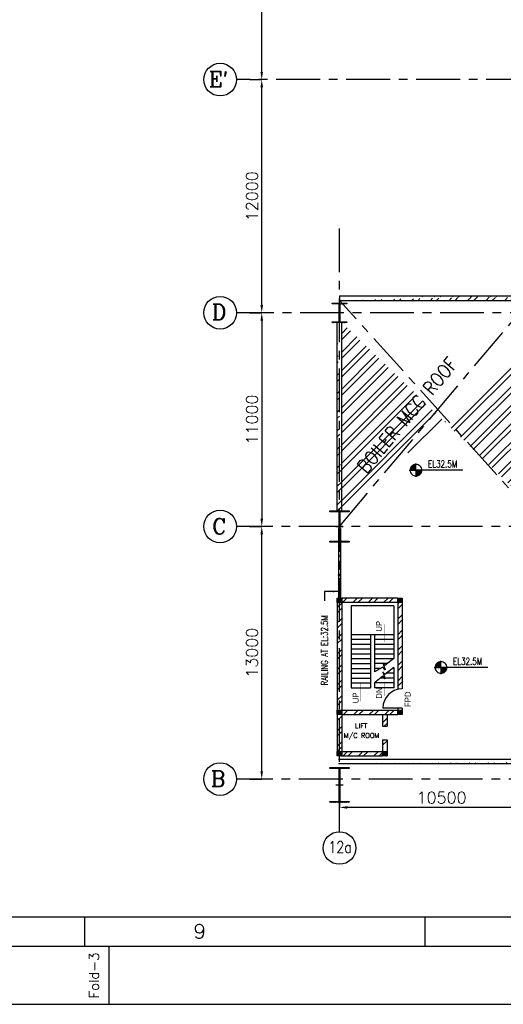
# Model space of a CAD drawing. Header units: inches. Extents: x 0 to 1544102, y -303681 to 23144100.
# Tile 46 of 49: x 135145 to 160022, y -287698 to -237015. Entities that reach past the tile are written whole.
import ezdxf
from ezdxf.enums import TextEntityAlignment as Align

# ---------------------------------------------------------------- set-up
doc = ezdxf.new("R2010")
doc.units = ezdxf.units.IN
doc.header["$LTSCALE"] = 1800
doc.header["$MEASUREMENT"] = 0
doc.linetypes.add('CENTER', pattern=[2, 1.25, -0.25, 0.25, -0.25])
doc.layers.get('0').update_dxf_attribs({"color": 253, "lineweight": 9})
for name, color, linetype in [('1', 7, 'Continuous'), ('CEN', 2, 'CENTER'), ('COL', 1, 'Continuous'), ('DIM', 4, 'Continuous'), ('FORMAT', 9, 'Continuous'), ('GRID', 251, 'CENTER'), ('STAIR', 2, 'Continuous'), ('STEEL', 231, 'Continuous'), ('TEXT', 3, 'Continuous'), ('WALL', 6, 'Continuous')]:
    doc.layers.add(name, color=color, linetype=linetype)
doc.styles.add('HTX11', font='O8111901')
doc.styles.add('ROMANC', font='ROMANC.SHX')
doc.styles.add('ROMANS', font='romans.shx')
doc.styles.add('ROMANT', font='romant')
doc.dimstyles.new('K2', dxfattribs={"dimtxt": 600, "dimasz": 400, "dimexe": 200, "dimexo": 200, "dimgap": 200, "dimtad": 1, "dimdec": 0, "dimzin": 0, "dimdsep": 46, "dimtxsty": 'ROMANC', "dimcen": 0.09, "dimclrd": 256, "dimclrt": 4, "dimadec": 0, "dimazin": 0, "dimtfac": 1, "dimtdec": 0, "dimtofl": 0, "dimtmove": 1, "dimatfit": 3, "dimfxl": 0.18, "dimtolj": 1, "dimtzin": 0, "dimarcsym": 0})
doc.dimstyles.new('USER175', dxfattribs={"dimscale": 175, "dimtxt": 2, "dimasz": 1.75, "dimexe": 0, "dimexo": 0, "dimgap": 0.5, "dimtad": 1, "dimdec": 0, "dimzin": 0, "dimdsep": 46, "dimtxsty": 'ROMANS', "dimcen": 0, "dimclrd": 4, "dimclre": 4, "dimclrt": 4, "dimadec": 0, "dimazin": 0, "dimtfac": 0.09, "dimtdec": 0, "dimtix": 1, "dimtofl": 0, "dimtmove": 0, "dimatfit": 3, "dimfxl": 1, "dimtolj": 1, "dimtzin": 0, "dimarcsym": 0})
pattern_1 = [(45, (-320647.8, -240592.44), (-477.2971, 477.2971), []), (45, (-320329.6, -240592.44), (-477.2971, 477.2971), [])]
pattern_2 = [(225, (151245.967, -277906.247), (22.09709, -22.09709), [])]
pattern_3 = [(45, (148349.2, -272789.85), (-397.75, 397.75), []), (45, (148614.34, -272789.85), (-397.75, 397.75), [])]
pattern_4 = [(225, (148130.967, -277906.247), (22.09709, -22.09709), [])]
pattern_5 = [(45, (-240826.06, -362048.9), (-397.7476, 397.7476), []), (45, (-240560.9, -362048.9), (-397.7476, 397.7476), [])]

# ---------------------------------------------------------------- blocks, each defined once
blk = doc.blocks.new('SHEET_A0')
at = {"layer": 'FORMAT'}
for p, q in [((24, 18), (1076, 18)), ((554, 12), (554, 18)), ((624, 12), (624, 18)), ((12, 12), (1177, 12)), ((559, 0), (559, 12))]:
    blk.add_line(p, q, dxfattribs=at)
blk.add_lwpolyline([(1189, 841), (0, 841), (0, 0), (1189, 0)], close=True, dxfattribs=at)
at = {"layer": 'FORMAT', "style": 'ROMANS'}
blk.add_text('9', height=3, dxfattribs=at).set_placement((576.34, 13.53))
blk.add_text('Fold-3', height=2, rotation=90, dxfattribs=at).set_placement((556.89, 1.23))
at = {"layer": 'FORMAT', "color": 3, "flags": 13}
for tag, height, rotation, style, p in [('DRGNO', 3.5, 180, 'ROMANT', (99.42, 824.44)), ('FILE_PATH', 2, 90, 'ROMANS', (18.35, 51.64))]:
    blk.add_attdef(tag, text='', height=height, rotation=rotation, dxfattribs=dict(at, style=style)).set_placement(p, align=Align.MIDDLE_LEFT)
for tag, height, style, p in [('DRN', 2, 'ROMANS', (1122.62, 62.51)), ('DESIGN', 2, 'ROMANS', (1122.62, 58.59)), ('CHD', 2, 'ROMANS', (1122.62, 54.43)), ('APPD', 2, 'ROMANS', (1122.62, 50.27)), ('SCALE', 2, 'ROMANS', (1088.44, 28.38)), ('DRGNO', 3.5, 'ROMANT', (1105.05, 23))]:
    blk.add_attdef(tag, text='', height=height, dxfattribs=dict(at, style=style)).set_placement(p, align=Align.MIDDLE_LEFT)
at = {"layer": 'FORMAT', "color": 3, "style": 'ROMANS', "width": 0.8, "flags": 13}
for p in [(1162.9, 62.51), (1162.9, 58.35), (1162.9, 54.19), (1162.9, 50.16)]:
    blk.add_attdef('DATE', text='', height=2, dxfattribs=at).set_placement(p, align=Align.MIDDLE_LEFT)
at = {"layer": 'FORMAT', "color": 3, "style": 'ROMANS', "flags": 13}
for tag, p in [('1', (1119.96, 13.98)), ('REV', (1156.97, 13.98))]:
    blk.add_attdef(tag, p, '', height=2, dxfattribs=at)
blk = doc.blocks.new('*D388')
at = {"layer": 'DIM', "color": 0, "lineweight": -2, "transparency": 16777216}
for p, q in [((146966, -240101), (147596, -240101)), ((146966, -252101), (147596, -252101))]:
    blk.add_line(p, q, dxfattribs=at)
at = {"layer": 'DIM', "lineweight": -2, "transparency": 16777216}
blk.add_line((147596, -251701), (147596, -240501), dxfattribs=at)
at = {"layer": 'DIM', "transparency": 16777216}
for points in [[(147529, -240501), (147663, -240501), (147596, -240101)], [(147529, -251701), (147663, -251701), (147596, -252101)]]:
    blk.add_solid(points, dxfattribs=at)
at = {"layer": 'DIM', "color": 4, "transparency": 16777216, "insert": (147096, -246101), "char_height": 600, "attachment_point": 5, "rotation": 90, "style": 'ROMANC'}
blk.add_mtext('\\A1;12000', dxfattribs=at)
blk = doc.blocks.new('*D389')
at = {"layer": 'DIM', "color": 0, "lineweight": -2, "transparency": 16777216}
for p, q in [((146966, -230101), (147596, -230101)), ((146966, -240101), (147596, -240101))]:
    blk.add_line(p, q, dxfattribs=at)
at = {"layer": 'DIM', "lineweight": -2, "transparency": 16777216}
blk.add_line((147596, -239701), (147596, -230501), dxfattribs=at)
at = {"layer": 'DIM', "transparency": 16777216}
for points in [[(147529, -230501), (147663, -230501), (147596, -230101)], [(147529, -239701), (147663, -239701), (147596, -240101)]]:
    blk.add_solid(points, dxfattribs=at)
at = {"layer": 'DIM', "color": 4, "transparency": 16777216, "insert": (147096, -235101), "char_height": 600, "attachment_point": 5, "rotation": 90, "style": 'ROMANC'}
blk.add_mtext('\\A1;10000', dxfattribs=at)
blk = doc.blocks.new('*D391')
at = {"layer": 'DIM', "color": 0, "lineweight": -2, "transparency": 16777216}
for p, q in [((146966, -252101), (147596, -252101)), ((146966, -263101), (147596, -263101))]:
    blk.add_line(p, q, dxfattribs=at)
at = {"layer": 'DIM', "lineweight": -2, "transparency": 16777216}
blk.add_line((147596, -252501), (147596, -262701), dxfattribs=at)
at = {"layer": 'DIM', "transparency": 16777216}
for points in [[(147529, -252501), (147663, -252501), (147596, -252101)], [(147529, -262701), (147663, -262701), (147596, -263101)]]:
    blk.add_solid(points, dxfattribs=at)
at = {"layer": 'DIM', "color": 4, "transparency": 16777216, "insert": (147096, -257601), "char_height": 600, "attachment_point": 5, "rotation": 90, "style": 'ROMANC'}
blk.add_mtext('\\A1;11000', dxfattribs=at)
blk = doc.blocks.new('*D392')
at = {"layer": 'DIM', "color": 0, "lineweight": -2, "transparency": 16777216}
for p, q in [((146966, -263101), (147596, -263101)), ((146966, -276101), (147596, -276101))]:
    blk.add_line(p, q, dxfattribs=at)
at = {"layer": 'DIM', "lineweight": -2, "transparency": 16777216}
blk.add_line((147596, -275701), (147596, -263501), dxfattribs=at)
at = {"layer": 'DIM', "transparency": 16777216}
for points in [[(147529, -263501), (147663, -263501), (147596, -263101)], [(147529, -275701), (147663, -275701), (147596, -276101)]]:
    blk.add_solid(points, dxfattribs=at)
at = {"layer": 'DIM', "color": 4, "transparency": 16777216, "insert": (147096, -269601), "char_height": 600, "attachment_point": 5, "rotation": 90, "style": 'ROMANC'}
blk.add_mtext('\\A1;13000', dxfattribs=at)
blk = doc.blocks.new('B-ROW COLUMN')
at = {"layer": 'COL'}
h = blk.add_hatch(dxfattribs=at)
h.set_pattern_fill('ANSI31', color=256, scale=200, style=0)
h.set_pattern_definition([(45, (155648.048, 63141.767), (-17.67767, 17.67767), [])])
h.paths.add_polyline_path([(171095, 85178), (172085, 85178), (172085, 85128), (171095, 85128)])
h.paths.add_polyline_path([(171574, 86878), (171606, 86878), (171606, 85178), (171574, 85178)])
h.paths.add_polyline_path([(171095, 86928), (172085, 86928), (172085, 86878), (171095, 86878)])
blk.add_line((171590, 85128), (171590, 86928))
at = {"layer": 'CEN'}
for p, q in [((171590, 85128), (171590, 86928)), ((171399, 86028), (171782, 86028))]:
    blk.add_line(p, q, dxfattribs=at)
at = {"layer": 'COL'}
for points in [[(171095, 86928), (172085, 86928), (172085, 86878), (171095, 86878)], [(171574, 86878), (171606, 86878), (171606, 85178), (171574, 85178)], [(171095, 85178), (172085, 85178), (172085, 85128), (171095, 85128)]]:
    blk.add_lwpolyline(points, close=True, dxfattribs=at)
blk = doc.blocks.new('*D405')
at = {"layer": 'DIM', "color": 0, "lineweight": -2, "transparency": 16777216}
for p, q in [((162096, -277081), (162096, -277563)), ((151596, -277261), (151596, -277563))]:
    blk.add_line(p, q, dxfattribs=at)
at = {"layer": 'DIM', "lineweight": -2, "transparency": 16777216}
blk.add_line((161696, -277563), (151996, -277563), dxfattribs=at)
at = {"layer": 'DIM', "transparency": 16777216}
for points in [[(151996, -277496), (151996, -277629), (151596, -277563)], [(161696, -277496), (161696, -277629), (162096, -277563)]]:
    blk.add_solid(points, dxfattribs=at)
at = {"layer": 'DIM', "color": 4, "transparency": 16777216, "insert": (156846, -277063), "char_height": 600, "attachment_point": 5, "style": 'ROMANC'}
blk.add_mtext('\\A1;10500', dxfattribs=at)
blk = doc.blocks.new('D-ROW COLUMN')
at = {"layer": 'COL'}
h = blk.add_hatch(dxfattribs=at)
h.set_pattern_fill('ANSI31', color=256, scale=200, angle=180, style=0)
h.set_pattern_definition([(225, (-560004.63, -115195.517), (17.6776695, -17.6776695), [])])
h.paths.add_polyline_path([(370, 500), (0, 500), (0, 460), (14, 460), (370, 460)])
h.paths.add_polyline_path([(0, 500), (-370, 500), (-370, 460), (0, 460)])
h.paths.add_polyline_path([(14, 460), (0, 460), (0, 0), (14, 0)])
h.paths.add_polyline_path([(0, 460), (-14, 460), (-14, 0), (0, 0)])
h.paths.add_polyline_path([(14, 0), (0, 0), (0, -460), (14, -460)])
h.paths.add_polyline_path([(0, 0), (-14, 0), (-14, -460), (0, -460)])
h.paths.add_polyline_path([(370, -460), (0, -460), (0, -500), (370, -500)])
h.paths.add_polyline_path([(0, -460), (-14, -460), (-370, -460), (-370, -500), (0, -500)])
at = {"layer": 'CEN'}
for p, q in [((192, 0), (-192, 0)), ((0, 500), (0, -500))]:
    blk.add_line(p, q, dxfattribs=at)
at = {"layer": 'COL'}
for points in [[(-370, 500), (370, 500), (370, 460), (-370, 460)], [(-14, 460), (14, 460), (14, -460), (-14, -460)], [(-370, -460), (370, -460), (370, -500), (-370, -500)]]:
    blk.add_lwpolyline(points, close=True, dxfattribs=at)
blk = doc.blocks.new('C-ROW COLUMN')
at = {"layer": 'COL'}
h = blk.add_hatch(dxfattribs=at)
h.set_pattern_fill('ANSI31', color=256, scale=200, style=0)
h.set_pattern_definition([(45, (-1315.907, -6.545), (-17.6776695, 17.6776695), [])])
h.paths.add_polyline_path([(77950, 120865), (76960, 120865), (76960, 120820), (77950, 120820)])
h.paths.add_polyline_path([(77478, 120820), (77433, 120820), (77433, 119310), (77478, 119310)])
h.paths.add_polyline_path([(77950, 119310), (76960, 119310), (76960, 119265), (77950, 119265)])
at = {"layer": 'CEN'}
for p, q in [((77455, 119265), (77455, 120865)), ((77264, 120065), (77647, 120065))]:
    blk.add_line(p, q, dxfattribs=at)
at = {"layer": 'COL'}
for points in [[(76960, 120865), (77950, 120865), (77950, 120820), (76960, 120820)], [(77433, 120820), (77478, 120820), (77478, 119310), (77433, 119310)], [(76960, 119310), (77950, 119310), (77950, 119265), (76960, 119265)]]:
    blk.add_lwpolyline(points, close=True, dxfattribs=at)

msp = doc.modelspace()

# ---------------------------------------------------------------- hatches: boundary and pattern name
h = msp.add_hatch()
h.set_pattern_fill('ANSI32', color=256, scale=1800, style=0)
h.set_pattern_definition(pattern_1)
edge = h.paths.add_edge_path()
edge.add_line((167057.15, -251236.25), (177287.36, -251236.25))
edge.add_line((167083.96, -251466.25), (177287.36, -251466.25))
edge.add_line((151595.97, -251236.25), (161380.97, -251236.25))
edge.add_line((151595.97, -251466.25), (161380.97, -251466.25))
edge.add_line((161610.97, -251236.25), (166083.96, -251236.25))
edge.add_line((161610.97, -251466.25), (166083.96, -251466.25))
h = msp.add_hatch()
h.set_pattern_fill('ANSI32', color=256, scale=1800, style=0)
h.set_pattern_definition(pattern_1)
edge = h.paths.add_edge_path()
edge.add_line((151480.97, -262346.25), (151480.97, -252601.25))
edge.add_line((151710.97, -262346.25), (151710.97, -252601.25))
edge.add_line((161380.97, -261941.25), (161380.97, -253880.97))
edge.add_line((161610.97, -261711.25), (161610.97, -253880.97))
h = msp.add_hatch()
h.set_pattern_fill('ANSI32', color=256, scale=1800, style=0)
h.set_pattern_definition([(45, (-320647.8, -241592.44), (-477.2971, 477.2971), []), (45, (-320329.6, -241592.44), (-477.2971, 477.2971), [])])
edge = h.paths.add_edge_path()
edge.add_line((151545.97, -275071.25), (198559.98, -275071.25))
edge.add_line((151545.97, -275301.25), (198559.98, -275301.25))
at = {"layer": 'COL'}
h = msp.add_hatch(dxfattribs=at)
h.set_pattern_fill('ANSI31', color=1, scale=250, angle=180, style=0)
h.set_pattern_definition([(225, (148130.967, -272136.247), (22.09709, -22.09709), [])])
h.paths.add_polyline_path([(151710.97, -267016.25), (151710.97, -266786.25), (151480.97, -266786.25), (151480.97, -267016.25)])
h = msp.add_hatch(dxfattribs=at)
h.set_pattern_fill('ANSI31', color=1, scale=250, angle=180, style=0)
h.set_pattern_definition([(225, (148130.967, -272136.247), (22.09709, -22.09709), [])])
h.paths.add_polyline_path([(151710.97, -267016.25), (151710.97, -266786.25), (151480.97, -266786.25), (151480.97, -267016.25)])
h = msp.add_hatch(dxfattribs=at)
h.set_pattern_fill('ANSI31', color=1, scale=250, angle=180, style=0)
h.set_pattern_definition([(225, (151245.967, -272136.247), (22.09709, -22.09709), [])])
h.paths.add_polyline_path([(154825.97, -267016.25), (154825.97, -266786.25), (154595.97, -266786.25), (154595.97, -267016.25)])
h = msp.add_hatch(dxfattribs=at)
h.set_pattern_fill('ANSI31', color=1, scale=250, angle=180, style=0)
h.set_pattern_definition([(225, (151245.967, -272136.247), (22.09709, -22.09709), [])])
h.paths.add_polyline_path([(154825.97, -267016.25), (154825.97, -266786.25), (154595.97, -266786.25), (154595.97, -267016.25)])
h = msp.add_hatch(dxfattribs=at)
h.set_pattern_fill('ANSI31', color=1, scale=250, angle=180, style=0)
h.set_pattern_definition(pattern_4)
h.paths.add_polyline_path([(151710.97, -272786.25), (151710.97, -272556.25), (151480.97, -272556.25), (151480.97, -272786.25)])
h = msp.add_hatch(dxfattribs=at)
h.set_pattern_fill('ANSI31', color=1, scale=250, angle=180, style=0)
h.set_pattern_definition(pattern_4)
h.paths.add_polyline_path([(151710.97, -272786.25), (151710.97, -272556.25), (151480.97, -272556.25), (151480.97, -272786.25)])
h = msp.add_hatch(dxfattribs=at)
h.set_pattern_fill('ANSI31', color=1, scale=250, angle=180, style=0)
h.set_pattern_definition(pattern_2)
h.paths.add_polyline_path([(154825.97, -272786.25), (154825.97, -272556.25), (154595.97, -272556.25), (154595.97, -272786.25)])
h = msp.add_hatch(dxfattribs=at)
h.set_pattern_fill('ANSI31', color=1, scale=250, angle=180, style=0)
h.set_pattern_definition(pattern_2)
h.paths.add_polyline_path([(154825.97, -272786.25), (154825.97, -272556.25), (154595.97, -272556.25), (154595.97, -272786.25)])
h = msp.add_hatch(dxfattribs=at)
h.set_pattern_fill('ANSI31', color=1, scale=250, angle=180, style=0)
h.set_pattern_definition([(225, (148130.967, -280036.247), (22.09709, -22.09709), [])])
h.paths.add_polyline_path([(151710.97, -274916.25), (151710.97, -274686.25), (151480.97, -274686.25), (151480.97, -274916.25)])
h = msp.add_hatch(dxfattribs=at)
h.set_pattern_fill('ANSI31', color=1, scale=250, angle=180, style=0)
h.set_pattern_definition([(225, (150460.967, -280036.247), (22.09709, -22.09709), [])])
h.paths.add_polyline_path([(154040.97, -274916.25), (154040.97, -274686.25), (153810.97, -274686.25), (153810.97, -274916.25)])
at = {"layer": 'WALL', "linetype": 'Continuous'}
h = msp.add_hatch(dxfattribs=at)
h.set_pattern_fill('ANSI32', color=9, scale=1500, angle=360, style=0)
h.set_pattern_definition([(45, (-364156.06, -362093.9), (-397.74756, 397.74756), []), (45, (-363890.9, -362093.9), (-397.74756, 397.74756), [])])
h.paths.add_polyline_path([(151480.97, -272556.25), (151710.97, -272556.25), (151710.97, -267016.25), (151480.97, -267016.25)])
h = msp.add_hatch(dxfattribs=at)
h.set_pattern_fill('ANSI32', color=9, scale=1500, angle=360, style=0)
h.set_pattern_definition([(45, (-239556.06, -362128.9), (-397.7476, 397.7476), []), (45, (-239290.9, -362128.9), (-397.7476, 397.7476), [])])
h.paths.add_polyline_path([(154595.97, -266786.25), (151710.97, -266786.25), (151710.97, -267016.25), (154595.97, -267016.25)])
h = msp.add_hatch(dxfattribs=at)
h.set_pattern_fill('ANSI32', color=9, scale=1500, angle=360, style=0)
h.set_pattern_definition([(45, (147864.2, -273019.85), (-397.748, 397.748), []), (45, (148129.34, -273019.85), (-397.748, 397.748), [])])
edge = h.paths.add_edge_path()
edge.add_arc((154825.98, -272686.26), 1141.75, 90.000446, 101.621923, ccw=False)
edge.add_line((154825.97, -271544.51), (154825.97, -267016.25))
edge.add_line((154825.97, -267016.25), (154595.97, -267016.25))
edge.add_line((154595.97, -267016.25), (154595.97, -271567.91))
h = msp.add_hatch(dxfattribs=at)
h.set_pattern_fill('ANSI32', color=9, scale=1500, angle=360, style=0)
h.set_pattern_definition(pattern_3)
h.paths.add_polyline_path([(154595.97, -272556.25), (151710.97, -272556.25), (151710.97, -272786.25), (154595.97, -272786.25)])
h = msp.add_hatch(dxfattribs=at)
h.set_pattern_fill('ANSI32', color=9, scale=1500, angle=360, style=0)
h.set_pattern_definition(pattern_3)
h.paths.add_polyline_path([(154595.97, -272556.25), (151710.97, -272556.25), (151710.97, -272786.25), (154595.97, -272786.25)])
h = msp.add_hatch(dxfattribs=at)
h.set_pattern_fill('ANSI32', color=9, scale=1500, angle=360, style=0)
h.set_pattern_definition(pattern_5)
h.paths.add_polyline_path([(151710.97, -272786.25), (151480.97, -272786.25), (151480.97, -274786.25), (151710.97, -274786.25)])
h = msp.add_hatch(dxfattribs=at)
h.set_pattern_fill('ANSI32', color=9, scale=1500, angle=360, style=0)
h.set_pattern_definition([(45, (137367.2, -366013.9), (-397.7476, 397.7476), []), (45, (137632.4, -366013.9), (-397.7476, 397.7476), [])])
h.paths.add_polyline_path([(154040.97, -272786.25), (153810.97, -272786.25), (153810.97, -273386.25), (154040.97, -273386.25)])
h = msp.add_hatch(dxfattribs=at)
h.set_pattern_fill('ANSI32', color=9, scale=1500, angle=360, style=0)
h.set_pattern_definition([(45, (137367.2, -365313.9), (-397.7476, 397.7476), []), (45, (137632.4, -365313.9), (-397.7476, 397.7476), [])])
h.paths.add_polyline_path([(154040.97, -274086.25), (153810.97, -274086.25), (153810.97, -274686.25), (154040.97, -274686.25)])
h = msp.add_hatch(dxfattribs=at)
h.set_pattern_fill('ANSI32', color=9, scale=1500, angle=360, style=0)
h.set_pattern_definition(pattern_5)
h.paths.add_polyline_path([(153910.97, -274916.25), (153910.97, -274686.25), (151710.97, -274686.25), (151710.97, -274916.25)])

# ---------------------------------------------------------------- linework, layer by layer
at = {"layer": '1'}
for centre in [(145455.63, -240101.25), (145455.63, -240101.25), (145455.63, -252101.25), (145455.63, -252101.25), (145455.63, -263101.25), (145455.63, -263101.25), (145455.63, -276101.25), (145455.63, -276101.25), (151595.97, -279652.22), (151595.97, -279652.22)]:
    msp.add_circle(centre, 840.34, dxfattribs=at)
at = {"layer": 'CEN'}
for p, q in [((151595.97, -263101.25), (161380.97, -251466.25)), ((162095.97, -263112.29), (151595.97, -251466.25))]:
    msp.add_line(p, q, dxfattribs=at)
at = {"layer": 'COL'}
for points in [[(151480.97, -266786.25), (151710.97, -266786.25), (151710.97, -267016.25), (151480.97, -267016.25)], [(151480.97, -266786.25), (151710.97, -266786.25), (151710.97, -267016.25), (151480.97, -267016.25)], [(154595.97, -266786.25), (154825.97, -266786.25), (154825.97, -267016.25), (154595.97, -267016.25)], [(154595.97, -266786.25), (154825.97, -266786.25), (154825.97, -267016.25), (154595.97, -267016.25)], [(151480.97, -272556.25), (151710.97, -272556.25), (151710.97, -272786.25), (151480.97, -272786.25)], [(151480.97, -272556.25), (151710.97, -272556.25), (151710.97, -272786.25), (151480.97, -272786.25)], [(154595.97, -272556.25), (154825.97, -272556.25), (154825.97, -272786.25), (154595.97, -272786.25)], [(154595.97, -272556.25), (154825.97, -272556.25), (154825.97, -272786.25), (154595.97, -272786.25)], [(151480.97, -274686.25), (151710.97, -274686.25), (151710.97, -274916.25), (151480.97, -274916.25)], [(153810.97, -274686.25), (154040.97, -274686.25), (154040.97, -274916.25), (153810.97, -274916.25)]]:
    msp.add_lwpolyline(points, close=True, dxfattribs=at)
at = {"layer": 'GRID'}
for p, q in [((186595.97, -240101.25), (146295.97, -240101.25)), ((151595.97, -278811.88), (151595.97, -247677.45)), ((198621.33, -252101.25), (146295.97, -252101.25)), ((198559.98, -263101.25), (146295.97, -263101.25)), ((198559.98, -276101.25), (146295.97, -276101.25))]:
    msp.add_line(p, q, dxfattribs=at)
at = {"layer": 'STAIR', "linetype": 'Continuous'}
for p, q in [((152195.97, -267186.25), (152195.97, -271406.25)), ((154395.97, -267186.25), (152195.97, -267186.25)), ((154395.97, -267186.25), (154395.97, -269906.25)), ((152195.95, -268656.25), (153195.97, -268656.25)), ((152195.95, -268906.25), (153195.97, -268906.25)), ((153195.97, -268656.25), (153195.97, -271406.25)), ((153195.97, -268656.25), (153395.97, -268656.25)), ((153395.97, -268656.25), (154395.97, -268656.25)), ((153395.97, -268656.25), (153395.97, -270580.4)), ((153395.97, -268906.25), (154395.97, -268906.25)), ((152195.95, -269156.25), (153195.97, -269156.25)), ((152195.95, -269406.25), (153195.97, -269406.25)), ((153395.97, -269156.25), (154395.97, -269156.25)), ((153395.97, -269406.25), (154395.97, -269406.25)), ((152195.95, -269656.25), (153195.97, -269656.25)), ((152195.95, -269906.25), (153195.97, -269906.25)), ((153395.97, -269656.25), (154395.97, -269656.25)), ((153395.97, -269906.25), (154395.97, -269906.25)), ((152195.95, -270156.25), (153195.97, -270156.25)), ((152195.95, -270406.25), (153195.97, -270406.25)), ((154067.82, -270156.25), (153395.97, -270156.25)), ((153709.77, -270406.25), (153395.97, -270406.25)), ((154395.97, -270406.25), (154335.24, -270406.25)), ((154395.97, -270358.33), (154395.97, -271406.25)), ((152195.95, -270656.25), (153195.97, -270656.25)), ((152195.95, -270906.25), (153195.97, -270906.25)), ((154395.97, -270906.25), (153704.91, -270906.25)), ((154395.97, -270656.25), (154018.46, -270656.25)), ((152195.95, -271156.25), (153195.97, -271156.25)), ((152195.95, -271406.25), (153195.97, -271406.25)), ((154395.97, -271156.25), (153395.97, -271156.25)), ((153395.97, -271156.25), (153395.97, -271406.25)), ((154395.97, -271406.25), (153395.97, -271406.25))]:
    msp.add_line(p, q, dxfattribs=at)
at = {"layer": 'STAIR', "linetype": 'Continuous', "flags": 128}
for points in [[(153895.97, -269054.26, 0, 150, 0), (153895.97, -268699.57, 25, 25, 0), (153895.97, -268140.93, 25, 25, 0)], [(152695.96, -271182.65, 0, 150, 0), (152695.96, -271537.34, 25, 25, 0), (152695.96, -272095.98, 25, 25, 0)], [(153895.97, -271076.61, 0, 150, 0), (153895.97, -271431.3, 25, 25, 0), (153895.97, -271828.18, 25, 25, 0)]]:
    msp.add_lwpolyline(points, format="xyseb", dxfattribs=at)
for points in [[(154395.97, -269906.25), (153928.2, -270262.62), (153817.51, -270122.36), (153943.22, -270478.38), (153832.53, -270338.12), (153395.97, -270580.4)], [(154395.97, -270358.33), (153928.2, -270727.48), (153817.51, -270587.22), (153943.22, -270943.24), (153832.53, -270802.98), (153395.97, -271156.25)]]:
    msp.add_lwpolyline(points, dxfattribs=at)
at = {"layer": 'STEEL'}
for p, q in [((151545.97, -263201.25), (151545.97, -266786.25)), ((151645.97, -263201.25), (151645.97, -266786.25))]:
    msp.add_line(p, q, dxfattribs=at)
for centre in [(151595.97, -263623.72), (151595.97, -264111.2), (151595.97, -264611.2), (151595.97, -265111.2), (151595.97, -265598.69), (151595.97, -266098.69), (151595.97, -266598.69)]:
    msp.add_circle(centre, 50, dxfattribs=at)
at = {"layer": 'TEXT', "flags": 128}
for points in [[(155531.02, -259904.17, 0.414246), (155231.02, -260204.17)], [(155831.02, -260204.17, 0.414258), (155531.02, -259904.17)], [(155231.02, -260204.17, 0.414221), (155531.02, -260504.17)], [(155531.02, -260504.17, 0.414246), (155831.02, -260204.17)], [(156816.14, -270062.76, 0.414246), (156516.14, -270362.76)], [(157116.14, -270362.76, 0.414258), (156816.14, -270062.76)], [(156516.14, -270362.76, 0.414221), (156816.14, -270662.76)], [(156816.14, -270662.76, 0.414246), (157116.14, -270362.76)]]:
    msp.add_lwpolyline(points, format="xyb", dxfattribs=at)
for points in [[(155319.7, -259991.17), (155531.02, -259991.17)], [(155354.98, -259961.17), (155531.02, -259961.17)], [(155406.46, -259931.17), (155531.02, -259931.17)], [(155531.02, -260204.17), (155531.02, -259851.85)], [(155177.14, -260204.17), (155531.02, -260204.17)], [(155231.02, -260201.17), (155531.02, -260201.17)], [(155232.82, -260171.17), (155531.02, -260171.17)], [(155237.74, -260141.17), (155531.02, -260141.17)], [(155245.78, -260111.17), (155531.02, -260111.17)], [(155257.42, -260081.17), (155531.02, -260081.17)], [(155272.9, -260051.17), (155531.02, -260051.17)], [(155293.3, -260021.17), (155531.02, -260021.17)], [(157938.25, -260204.17), (155531.02, -260204.17)], [(155531.02, -260204.17), (155531.02, -260552.53)], [(155831.02, -260207.05), (155531.02, -260207.05)], [(155829.22, -260237.05), (155531.02, -260237.05)], [(155824.42, -260267.05), (155531.02, -260267.05)], [(155816.26, -260297.05), (155531.02, -260297.05)], [(155804.74, -260327.05), (155531.02, -260327.05)], [(155789.14, -260357.05), (155531.02, -260357.05)], [(155768.86, -260387.05), (155531.02, -260387.05)], [(155742.34, -260417.05), (155531.02, -260417.05)], [(155707.06, -260447.05), (155531.02, -260447.05)], [(155655.58, -260477.05), (155531.02, -260477.05)], [(156640.1, -270119.76), (156816.14, -270119.76)], [(156691.58, -270089.76), (156816.14, -270089.76)], [(156816.14, -270362.76), (156816.14, -270010.44)], [(156462.26, -270362.76), (156816.14, -270362.76)], [(156516.14, -270359.76), (156816.14, -270359.76)], [(156517.94, -270329.76), (156816.14, -270329.76)], [(156522.86, -270299.76), (156816.14, -270299.76)], [(156530.9, -270269.76), (156816.14, -270269.76)], [(156542.54, -270239.76), (156816.14, -270239.76)], [(156558.02, -270209.76), (156816.14, -270209.76)], [(156578.42, -270179.76), (156816.14, -270179.76)], [(156604.82, -270149.76), (156816.14, -270149.76)], [(159223.36, -270362.76), (156816.14, -270362.76)], [(156816.14, -270362.76), (156816.14, -270711.12)], [(157116.14, -270365.64), (156816.14, -270365.64)], [(157114.34, -270395.64), (156816.14, -270395.64)], [(157109.54, -270425.64), (156816.14, -270425.64)], [(157101.38, -270455.64), (156816.14, -270455.64)], [(157089.86, -270485.64), (156816.14, -270485.64)], [(157074.26, -270515.64), (156816.14, -270515.64)], [(157053.98, -270545.64), (156816.14, -270545.64)], [(157027.46, -270575.64), (156816.14, -270575.64)], [(156992.18, -270605.64), (156816.14, -270605.64)], [(156940.7, -270635.64), (156816.14, -270635.64)]]:
    msp.add_lwpolyline(points, dxfattribs=at)
at = {"layer": 'WALL'}
for p, q in [((151595.97, -251236.25), (161380.97, -251236.25)), ((151595.97, -251236.25), (151595.97, -251466.25)), ((151595.97, -251466.25), (161380.97, -251466.25)), ((151480.97, -262346.25), (151480.97, -252601.25)), ((151710.97, -262346.25), (151710.97, -252601.25)), ((151480.97, -266786.25), (151480.97, -274686.25)), ((151710.97, -266786.25), (151710.97, -274916.25)), ((154595.97, -266786.25), (151710.97, -266786.25)), ((154595.97, -267016.25), (151710.97, -267016.25)), ((154595.97, -267016.25), (154595.97, -271483.06)), ((154825.97, -267016.25), (154825.97, -271456.25)), ((154595.97, -272456.25), (154595.97, -272556.25)), ((154595.97, -272456.25), (154595.97, -272556.25)), ((154825.97, -272456.25), (154825.97, -272556.25)), ((154825.97, -272456.25), (154825.97, -272556.25)), ((153810.97, -272786.25), (153810.97, -273386.25)), ((154040.97, -272786.25), (154040.97, -273386.25)), ((153810.97, -273386.25), (154040.97, -273386.25)), ((153810.97, -274086.25), (153810.97, -274686.25)), ((153810.97, -274086.25), (154040.97, -274086.25)), ((154040.97, -274086.25), (154040.97, -274686.25)), ((151545.97, -275071.25), (198559.98, -275071.25)), ((151545.97, -275301.25), (198559.98, -275301.25))]:
    msp.add_line(p, q, dxfattribs=at)
at = {"layer": 'WALL', "flags": 128}
for points in [[(151710.97, -272556.25), (154595.97, -272556.25)], [(151710.97, -272556.25), (154595.97, -272556.25)], [(154825.97, -272456.25), (153825.97, -272456.25)], [(151710.97, -272786.25), (154595.97, -272786.25)], [(151710.97, -272786.25), (154595.97, -272786.25)], [(151710.97, -274686.25), (153810.97, -274686.25)], [(151710.97, -274916.25), (153810.97, -274916.25)]]:
    msp.add_lwpolyline(points, dxfattribs=at)
at = {"layer": 'WALL'}
msp.add_arc((154825.97, -272456.25), 1000, 90, 180, dxfattribs=at)

# ---------------------------------------------------------------- block references
at = {"color": 161, "linetype": 'ByBlock', "xscale": 250, "yscale": 250, "zscale": 250}
msp.add_blockref('SHEET_A0', (0, -287698.08), dxfattribs=at)
for name, p in [('D-ROW COLUMN', (151595.97, -252101.25)), ('C-ROW COLUMN', (74140.53, -383166.4)), ('B-ROW COLUMN', (-19994.26, -362429.42))]:
    msp.add_blockref(name, p)

# ---------------------------------------------------------------- texts
at = {"layer": 'TEXT', "style": 'ROMANC'}
for s, p in [("E'", (144872.26, -240477.31)), ('D', (145020.36, -252464.97)), ('C', (145037.37, -263493.02)), ('B', (144984.04, -276485.29))]:
    msp.add_text(s, height=800, dxfattribs=at).set_placement(p)
at = {"layer": 'TEXT', "style": 'ROMANT', "width": 0.85}
msp.add_text('BOILER MCC ROOF', height=700, rotation=50, dxfattribs=at).set_placement((152987.03, -260414.67))
at = {"layer": 'TEXT'}
for s, height, style, width, p in [('EL32.5M', 360, 'ROMANS', 0.75, (156148.6, -260068.02)), ('EL32.5M', 360, 'ROMANS', 0.75, (157433.71, -270226.61)), ('12a', 600, 'ROMANC', 0.8, (151018.95, -279907.27))]:
    msp.add_text(s, height=height, dxfattribs=dict(at, style=style, width=width)).set_placement(p)
at = {"layer": 'TEXT', "color": 3, "style": 'ROMANS', "width": 0.75}
msp.add_text('RAILING AT EL:32.5M', height=350, rotation=90, dxfattribs=at).set_placement((150996.74, -271285.24))
at = {"layer": 'TEXT', "linetype": 'Continuous', "style": 'HTX11'}
for s, p in [('UP', (153776.69, -268521.63)), ('DN', (153776.69, -271969.41)), ('FPD', (155254.02, -272396.03)), ('UP', (152576.68, -272201.61))]:
    msp.add_text(s, height=300, rotation=90, dxfattribs=at).set_placement(p)
at = {"layer": 'TEXT', "linetype": 'Continuous', "style": 'ROMANS'}
for s, p in [('LIFT', (152392.03, -273490.94)), ('M/C ROOM', (151807.56, -273987.73))]:
    msp.add_text(s, height=250, dxfattribs=at).set_placement(p)

# ---------------------------------------------------------------- dimensions: what is measured, and where the dimension line sits
at = {"layer": 'DIM'}
for base, p1, p2, angle, picture, middle in [((147595.97, -230101.25), (146966.33, -240101.25), (146966.33, -230101.25), 90, '*D389', (147095.97, -235101.25)), ((147595.97, -240101.25), (146966.33, -252101.25), (146966.33, -240101.25), 90, '*D388', (147095.97, -246101.25)), ((147595.97, -263101.25), (146966.33, -252101.25), (146966.33, -263101.25), 270, '*D391', (147095.97, -257601.25)), ((147595.97, -263101.25), (146966.33, -276101.25), (146966.33, -263101.25), 90, '*D392', (147095.97, -269601.25)), ((151595.97, -277562.58), (162095.97, -277080.9), (151595.97, -277260.8), 180, '*D405', (156845.97, -277062.58))]:
    dim = msp.add_linear_dim(base=base, p1=p1, p2=p2, angle=angle, dimstyle='K2', override={"dimexe": 0, "dimexo": 0}, dxfattribs=at)
    dim.commit()
    dim.dimension.update_dxf_attribs({"geometry": picture, "text_midpoint": middle})

# ---------------------------------------------------------------- leaders
msp.add_leader([(151545.97, -266444.29), (150818.83, -266442.83), (150818.83, -266928.95)], dimstyle='USER175', override={"dimgap": 0.5, "dimtad": 0})

doc.saveas('drawing.dxf')
